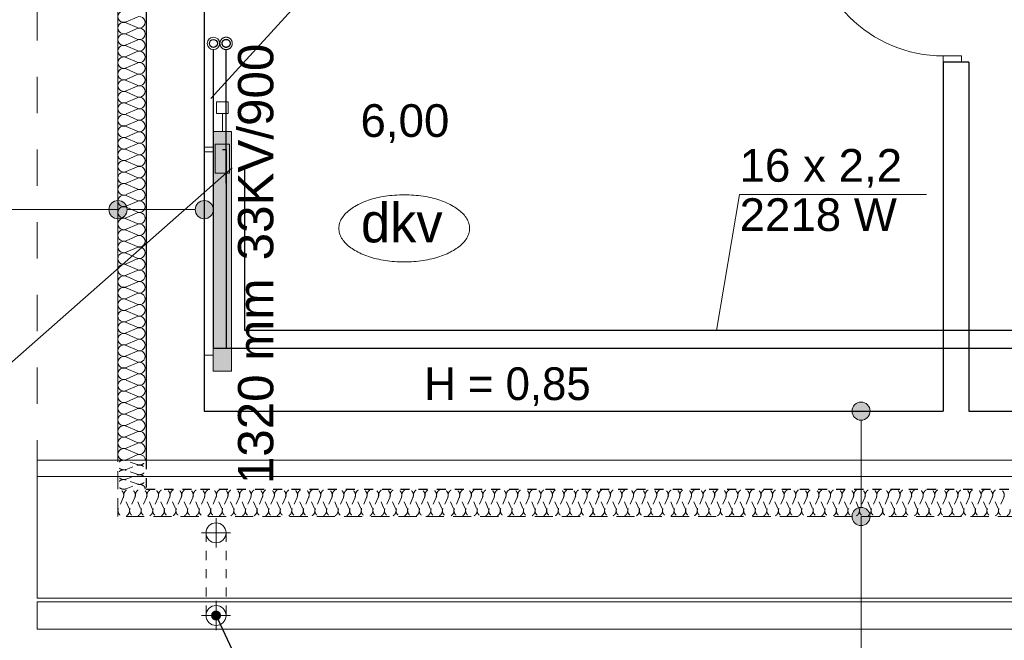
# Model space of a CAD drawing. Header units: millimetres. Extents: x -17429 to 155243, y -2908 to 188569.
# Tile 86 of 113: x -11602 to -6180, y 130634 to 134050. Entities that reach past the tile are written whole.
import ezdxf
from ezdxf.lldxf.tags import DXFTag

# ---------------------------------------------------------------- set-up
doc = ezdxf.new("R2010")
doc.units = ezdxf.units.MM
doc.header["$MEASUREMENT"] = 0
for name, pattern in [('Hidden Line', [100, 50, -50]), ('Hidden Line copy', [80, 40, -40]), ('Krawędzie ukryte', [150, 100, -50]), ('PHANTOM', [2.5, 1.25, -0.25, 0.25, -0.25, 0.25, -0.25]), ('Przerywana', [400, 200, -200])]:
    doc.linetypes.add(name, pattern=pattern)
doc.layers.get('0').update_dxf_attribs({"lineweight": 5})
for name, color, linetype in [('#podkład', 252, 'Continuous'), ('Arch ocieplenie', 252, 'Continuous'), ('Arch opisy', 252, 'Continuous'), ('IS_Armatura_podłączeniowa_grz._dolnozas.', 255, 'SOLID'), ('IS_Armatura_Therm', 7, 'SOLID'), ('IS_Grafika', 7, 'SOLID'), ('IS_Grzejniki_Plan_rzut', 7, 'SOLID'), ('IS_Opisy_działek_Therm', 7, 'SOLID'), ('IS_Powrót', 5, 'DASH'), ('IS_Text_Armatury_Therm', 7, 'Continuous'), ('IS_Text_Odbiornikow_Therm', 7, 'Continuous'), ('IS_Zasilanie', 1, 'SOLID')]:
    doc.layers.add(name, color=color, linetype=linetype)
doc.layers.add('arch izolacje_Nr_Pióra__3', color=7, linetype='Continuous', lineweight=13, true_color=0xff6600)
doc.layers.add('Arch ocieplenie_Nr_Pióra__22', color=7, linetype='Continuous', lineweight=9, true_color=0x7f7f7f)
for name, color, linetype, lineweight in [('Arch opisy_Nr_Pióra__1', 252, 'Continuous', 25), ('Arch opisy_Nr_Pióra__21', 252, 'Continuous', 13), ('INWENT DACH_Nr_Pióra__21', 7, 'Continuous', 13), ('INWENT ODWODNIENIE_Nr_Pióra__21', 252, 'Continuous', 13), ('INWENT OPISY_Nr_Pióra__21', 252, 'Continuous', 13), ('INWENT. DRZWI_Nr_Pióra__21', 7, 'Continuous', 13), ('INWENT.ŚCIANY_Nr_Pióra__1', 252, 'Continuous', 25)]:
    doc.layers.add(name, color=color, linetype=linetype, lineweight=lineweight)
doc.styles.add('GENERATED_STYLE_2', font='txt')
doc.styles.add('GENERATED_STYLE_6', font='txt')
doc.styles.add('MtXpl_Arial', font='txt', dxfattribs={"height": 0.2})
doc.styles.get("Standard").update_dxf_attribs({"font": 'arial.ttf', "bigfont": 'BIGFONT.SHX'})
tags = doc.linetypes.add('DASH', pattern=[15, 10, -5]).pattern_tags.tags
tags[6:7] = [DXFTag(74, 4), DXFTag(75, 0), DXFTag(340, '0'), DXFTag(46, 0.0), DXFTag(50, 0.0), DXFTag(44, 0.0), DXFTag(45, 0.0)]
tags[4:5] = [DXFTag(74, 4), DXFTag(75, 0), DXFTag(340, '0'), DXFTag(46, 0.0), DXFTag(50, 0.0), DXFTag(44, 0.0), DXFTag(45, 0.0)]
tags = doc.linetypes.add('SOLID', pattern=[10, 10, 0]).pattern_tags.tags
tags[6:7] = [DXFTag(74, 4), DXFTag(75, 0), DXFTag(340, '0'), DXFTag(46, 0.0), DXFTag(50, 0.0), DXFTag(44, 0.0), DXFTag(45, 0.0)]
tags[4:5] = [DXFTag(74, 4), DXFTag(75, 0), DXFTag(340, '0'), DXFTag(46, 0.0), DXFTag(50, 0.0), DXFTag(44, 0.0), DXFTag(45, 0.0)]
doc.dimstyles.new('GENERATED_STYLE__6', dxfattribs={"dimtxt": 0.18, "dimasz": 109.44, "dimexe": 0.18, "dimexo": 0.0625, "dimgap": 0.09, "dimtad": 0, "dimtih": 1, "dimtoh": 1, "dimdec": 4, "dimzin": 0, "dimdsep": 46, "dimcen": 0.09, "dimadec": 0, "dimazin": 0, "dimtfac": 1, "dimtdec": 4, "dimtmove": 0, "dimatfit": 3, "dimldrblk": 'ARROWHEAD_11', "dimfxl": 1, "dimtolj": 1, "dimtzin": 0, "dimarcsym": 0})

# ---------------------------------------------------------------- blocks, each defined once
blk = doc.blocks.new('gb')
at = {"layer": 'Arch opisy_Nr_Pióra__1', "color": 252, "linetype": 'Continuous', "insert": (-13555.8, 120269.1), "char_height": 250.0091, "width": 12153.979, "attachment_point": 7, "style": 'GENERATED_STYLE_6'}
blk.add_mtext('    {\\W0.7; }\\H0.9599650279x;2.1{\\W0.7;^I\\W0.8;klatka schodowa^I\\W0.7; \\W0.9; 29,11 m\\A1;\\S2^  ;   30,19 m\\S2^  ;}\\A1;\\P     2.2^Ikomunikacja^I  2,53 m\\S2^  ;  2,53 m\\S2^  ;         \\P     2.3^Ipom. gosp.^I  3,44 m\\S2^  ;  3,44 m\\S2^  ;     \\P     2.4^Ipom. gosp.^I  3,86 m\\S2^  ;  3,86 m\\S2^  ;     \\P     2.5^Ipom. gosp.^I  7,05 m\\S2^  ;  10,90 m\\S2^  ;     \\P     2.6^Iświetlica^I^I101,55 m\\S2^  ;^I  126,71 m\\S2^  ;     \\P     2.7^Iświetlica^I^I32,27 m\\S2^  ;^I  41,52 m\\S2^  ;     \\P     2.8^Ikomunikacja^I  6,75 m\\S2^  ;  6,75 m\\S2^  ;     \\P     2.9^Ikomunikacja^I10,06 m\\S2^  ;^I  10,06 m\\S2^  ;     \\P    2.10^Iarchiwum^I^I15,79 m\\S2^  ;^I  25,02 m\\S2^  ;     \\P    2.11^I{\\W0.7;sala przedszkolna}^I26,41 m\\S2^  ;^I  31,52 m\\S2^  ;     \\P    2.12^I{\\W0.7;sala przedszkolna}^I30,09 m\\S2^  ;^I  36,43 m\\S2^  ;     \\P    2.13^I{\\W0.7;sala przedszkolna}^I72,36 m\\S2^  ;^I  95,47 m\\S2^  ;^I', dxfattribs=at)
blk = doc.blocks.new('Izolacja cieplna 14_120', base_point=(-10910.9, 131625.9))
at = {"layer": 'Arch ocieplenie_Nr_Pióra__22', "linetype": 'Continuous'}
for p, q in [((-11016.2, 134038.5), (-10955.6, 134064.9)), ((-10955.6, 134006.8), (-11016.2, 134033.2)), ((-11016.2, 133975.1), (-10955.6, 134001.5)), ((-10955.6, 133943.4), (-11016.2, 133969.8)), ((-11016.2, 133911.7), (-10955.6, 133938.1)), ((-10955.6, 133880), (-11016.2, 133906.3)), ((-11016.2, 133848.3), (-10955.6, 133874.6)), ((-10955.6, 133816.5), (-11016.2, 133842.9)), ((-11016.2, 133784.8), (-10955.6, 133811.2)), ((-10955.6, 133753.1), (-11016.2, 133779.5)), ((-11016.2, 133721.4), (-10955.6, 133747.8)), ((-10955.6, 133689.7), (-11016.2, 133716.1)), ((-11016.2, 133658), (-10955.6, 133684.4)), ((-10955.6, 133626.3), (-11016.2, 133652.7)), ((-11016.2, 133594.6), (-10955.6, 133621)), ((-10955.6, 133562.9), (-11016.2, 133589.2)), ((-11016.2, 133531.2), (-10955.6, 133557.5)), ((-10955.6, 133499.4), (-11016.2, 133525.8)), ((-11016.2, 133467.7), (-10955.6, 133494.1)), ((-10955.6, 133436), (-11016.2, 133462.4)), ((-11016.2, 133404.3), (-10955.6, 133430.7)), ((-10955.6, 133372.6), (-11016.2, 133399)), ((-11016.2, 133340.9), (-10955.6, 133367.3)), ((-10955.6, 133309.2), (-11016.2, 133335.6)), ((-11016.2, 133277.5), (-10955.6, 133303.8)), ((-10955.6, 133245.8), (-11016.2, 133272.1)), ((-11016.2, 133214), (-10955.6, 133240.4)), ((-10955.6, 133182.3), (-11016.2, 133208.7)), ((-11016.2, 133150.6), (-10955.6, 133177)), ((-10955.6, 133118.9), (-11016.2, 133145.3)), ((-11016.2, 133087.2), (-10955.6, 133113.6)), ((-10955.6, 133055.5), (-11016.2, 133081.9)), ((-11016.2, 133023.8), (-10955.6, 133050.2)), ((-10955.6, 132992.1), (-11016.2, 133018.5)), ((-11016.2, 132960.4), (-10955.6, 132986.7)), ((-10955.6, 132928.6), (-11016.2, 132955)), ((-11016.2, 132896.9), (-10955.6, 132923.3)), ((-10955.6, 132865.2), (-11016.2, 132891.6)), ((-11016.2, 132833.5), (-10955.6, 132859.9)), ((-10955.6, 132801.8), (-11016.2, 132828.2)), ((-11016.2, 132770.1), (-10955.6, 132796.5)), ((-10955.6, 132738.4), (-11016.2, 132764.8)), ((-11016.2, 132706.7), (-10955.6, 132733.1)), ((-10955.6, 132675), (-11016.2, 132701.3)), ((-11016.2, 132643.3), (-10955.6, 132669.6)), ((-10955.6, 132611.5), (-11016.2, 132637.9)), ((-11016.2, 132579.8), (-10955.6, 132606.2)), ((-10955.6, 132548.1), (-11016.2, 132574.5)), ((-11016.2, 132516.4), (-10955.6, 132542.8)), ((-10955.6, 132484.7), (-11016.2, 132511.1)), ((-11016.2, 132453), (-10955.6, 132479.4)), ((-10955.6, 132421.3), (-11016.2, 132447.7)), ((-11016.2, 132389.6), (-10955.6, 132416)), ((-10955.6, 132357.9), (-11016.2, 132384.2)), ((-11016.2, 132326.2), (-10955.6, 132352.5)), ((-10955.6, 132294.4), (-11016.2, 132320.8)), ((-11016.2, 132262.7), (-10955.6, 132289.1)), ((-10955.6, 132231), (-11016.2, 132257.4)), ((-11016.2, 132199.3), (-10955.6, 132225.7)), ((-10955.6, 132167.6), (-11016.2, 132194)), ((-11016.2, 132135.9), (-10955.6, 132162.3)), ((-10955.6, 132104.2), (-11016.2, 132130.6)), ((-11016.2, 132072.5), (-10955.6, 132098.8)), ((-10955.6, 132040.8), (-11016.2, 132067.1)), ((-11016.2, 132009), (-10955.6, 132035.4)), ((-10955.6, 131977.3), (-11016.2, 132003.7)), ((-11016.2, 131945.6), (-10955.6, 131972)), ((-10955.6, 131913.9), (-11016.2, 131940.3)), ((-11016.2, 131882.2), (-10955.6, 131908.6)), ((-10955.6, 131850.5), (-11016.2, 131876.9)), ((-11016.2, 131818.8), (-10955.6, 131845.2)), ((-10955.6, 131787.1), (-11016.2, 131813.5)), ((-11016.2, 131755.4), (-10955.6, 131781.7)), ((-10955.6, 131723.6), (-11016.2, 131750)), ((-11016.2, 131691.9), (-10955.6, 131718.3)), ((-10955.6, 131660.2), (-11016.2, 131686.6)), ((-11016.2, 131628.5), (-10955.6, 131654.9))]:
    blk.add_line(p, q, dxfattribs=at)
for centre, start_param, end_param in [((-11029, 134067.6), 4.299595, 8.266775), ((-11029, 134004.1), 4.299595, 8.266775), ((-10942.8, 134035.9), 1.158004, 5.125183), ((-10942.8, 133972.4), 1.158004, 5.125183), ((-11029, 133940.7), 4.299595, 8.266775), ((-10942.8, 133909), 1.158004, 5.125183), ((-11029, 133877.3), 4.299595, 8.266775), ((-10942.8, 133845.6), 1.158004, 5.125183), ((-11029, 133813.9), 4.299595, 8.266775), ((-11029, 133750.5), 4.299595, 8.266775), ((-10942.8, 133782.2), 1.158004, 5.125183), ((-11029, 133687), 4.299595, 8.266775), ((-10942.8, 133718.7), 1.158004, 5.125183), ((-11029, 133623.6), 4.299595, 8.266775), ((-10942.8, 133655.3), 1.158004, 5.125183), ((-10942.8, 133591.9), 1.158004, 5.125183), ((-11029, 133560.2), 4.299595, 8.266775), ((-10942.8, 133528.5), 1.158004, 5.125183), ((-11029, 133496.8), 4.299595, 8.266775), ((-10942.8, 133465.1), 1.158004, 5.125183), ((-11029, 133433.4), 4.299595, 8.266775), ((-11029, 133369.9), 4.299595, 8.266775), ((-10942.8, 133401.6), 1.158004, 5.125183), ((-11029, 133306.5), 4.299595, 8.266775), ((-10942.8, 133338.2), 1.158004, 5.125183), ((-11029, 133243.1), 4.299595, 8.266775), ((-10942.8, 133274.8), 1.158004, 5.125183), ((-10942.8, 133211.4), 1.158004, 5.125183), ((-11029, 133179.7), 4.299595, 8.266775), ((-10942.8, 133148), 1.158004, 5.125183), ((-11029, 133116.2), 4.299595, 8.266775), ((-10942.8, 133084.5), 1.158004, 5.125183), ((-11029, 133052.8), 4.299595, 8.266775), ((-11029, 132989.4), 4.299595, 8.266775), ((-10942.8, 133021.1), 1.158004, 5.125183), ((-11029, 132926), 4.299595, 8.266775), ((-10942.8, 132957.7), 1.158004, 5.125183), ((-10942.8, 132894.3), 1.158004, 5.125183), ((-11029, 132862.6), 4.299595, 8.266775), ((-10942.8, 132830.9), 1.158004, 5.125183), ((-11029, 132799.1), 4.299595, 8.266775), ((-10942.8, 132767.4), 1.158004, 5.125183), ((-11029, 132735.7), 4.299595, 8.266775), ((-10942.8, 132704), 1.158004, 5.125183), ((-11029, 132672.3), 4.299595, 8.266775), ((-11029, 132608.9), 4.299595, 8.266775), ((-10942.8, 132640.6), 1.158004, 5.125183), ((-11029, 132545.5), 4.299595, 8.266775), ((-10942.8, 132577.2), 1.158004, 5.125183), ((-10942.8, 132513.7), 1.158004, 5.125183), ((-11029, 132482), 4.299595, 8.266775), ((-10942.8, 132450.3), 1.158004, 5.125183), ((-11029, 132418.6), 4.299595, 8.266775), ((-10942.8, 132386.9), 1.158004, 5.125183), ((-11029, 132355.2), 4.299595, 8.266775), ((-10942.8, 132323.5), 1.158004, 5.125183), ((-11029, 132291.8), 4.299595, 8.266775), ((-11029, 132228.4), 4.299595, 8.266775), ((-10942.8, 132260.1), 1.158004, 5.125183), ((-11029, 132164.9), 4.299595, 8.266775), ((-10942.8, 132196.6), 1.158004, 5.125183), ((-10942.8, 132133.2), 1.158004, 5.125183), ((-11029, 132101.5), 4.299595, 8.266775), ((-10942.8, 132069.8), 1.158004, 5.125183), ((-11029, 132038.1), 4.299595, 8.266775), ((-10942.8, 132006.4), 1.158004, 5.125183), ((-11029, 131974.7), 4.299595, 8.266775), ((-10942.8, 131943), 1.158004, 5.125183), ((-11029, 131911.2), 4.299595, 8.266775), ((-11029, 131847.8), 4.299595, 8.266775), ((-10942.8, 131879.5), 1.158004, 5.125183), ((-11029, 131784.4), 4.299595, 8.266775), ((-10942.8, 131816.1), 1.158004, 5.125183), ((-10942.8, 131752.7), 1.158004, 5.125183), ((-11029, 131721), 4.299595, 8.266775), ((-10942.8, 131689.3), 1.158004, 5.125183), ((-11029, 131657.6), 4.299595, 8.266775), ((-10942.8, 131625.9), 3.141593, 5.125182)]:
    blk.add_ellipse(centre, major_axis=(-31.9, 0), ratio=0.994007, start_param=start_param, end_param=end_param, dxfattribs=at)
blk = doc.blocks.new('Izolacja cieplna 14_123', base_point=(32134.1, 131465.8))
at = {"layer": 'Arch ocieplenie_Nr_Pióra__22', "linetype": 'Hidden Line copy'}
for p, q in [((-11031.7, 131421.2), (-11058.2, 131360.5)), ((-10999.8, 131360.5), (-11026.3, 131421.2)), ((-10967.9, 131421.2), (-10994.4, 131360.5)), ((-10936, 131360.5), (-10962.5, 131421.2)), ((-10904.1, 131421.2), (-10930.6, 131360.5)), ((-10872.2, 131360.5), (-10898.7, 131421.2)), ((-10840.3, 131421.2), (-10866.8, 131360.5)), ((-10808.4, 131360.5), (-10834.9, 131421.2)), ((-10776.5, 131421.2), (-10803, 131360.5)), ((-10744.6, 131360.5), (-10771.1, 131421.2)), ((-10712.7, 131421.2), (-10739.2, 131360.5)), ((-10680.8, 131360.5), (-10707.3, 131421.2)), ((-10648.9, 131421.2), (-10675.4, 131360.5)), ((-10617, 131360.5), (-10643.5, 131421.2)), ((-10585.1, 131421.2), (-10611.6, 131360.5)), ((-10553.2, 131360.5), (-10579.7, 131421.2)), ((-10521.3, 131421.2), (-10547.8, 131360.5)), ((-10489.4, 131360.5), (-10515.9, 131421.2)), ((-10457.5, 131421.2), (-10484, 131360.5)), ((-10425.6, 131360.5), (-10452.1, 131421.2)), ((-10393.7, 131421.2), (-10420.2, 131360.5)), ((-10361.8, 131360.5), (-10388.3, 131421.2)), ((-10329.9, 131421.2), (-10356.4, 131360.5)), ((-10298, 131360.5), (-10324.5, 131421.2)), ((-10266.1, 131421.2), (-10292.6, 131360.5)), ((-10234.2, 131360.5), (-10260.7, 131421.2)), ((-10202.3, 131421.2), (-10228.8, 131360.5)), ((-10170.4, 131360.5), (-10196.9, 131421.2)), ((-10138.5, 131421.2), (-10165, 131360.5)), ((-10106.6, 131360.5), (-10133.1, 131421.2)), ((-10074.7, 131421.2), (-10101.2, 131360.5)), ((-10042.8, 131360.5), (-10069.3, 131421.2)), ((-10010.9, 131421.2), (-10037.4, 131360.5)), ((-9978.9, 131360.5), (-10005.5, 131421.2)), ((-9947, 131421.2), (-9973.6, 131360.5)), ((-9915.1, 131360.5), (-9941.7, 131421.2)), ((-9883.2, 131421.2), (-9909.8, 131360.5)), ((-9851.3, 131360.5), (-9877.9, 131421.2)), ((-9819.4, 131421.2), (-9846, 131360.5)), ((-9787.5, 131360.5), (-9814.1, 131421.2)), ((-9755.6, 131421.2), (-9782.2, 131360.5)), ((-9723.7, 131360.5), (-9750.3, 131421.2)), ((-9691.8, 131421.2), (-9718.4, 131360.5)), ((-9659.9, 131360.5), (-9686.5, 131421.2)), ((-9628, 131421.2), (-9654.6, 131360.5)), ((-9596.1, 131360.5), (-9622.7, 131421.2)), ((-9564.2, 131421.2), (-9590.8, 131360.5)), ((-9532.3, 131360.5), (-9558.9, 131421.2)), ((-9500.4, 131421.2), (-9527, 131360.5)), ((-9468.5, 131360.5), (-9495.1, 131421.2)), ((-9436.6, 131421.2), (-9463.2, 131360.5)), ((-9404.7, 131360.5), (-9431.3, 131421.2)), ((-9372.8, 131421.2), (-9399.4, 131360.5)), ((-9340.9, 131360.5), (-9367.5, 131421.2)), ((-9309, 131421.2), (-9335.6, 131360.5)), ((-9277.1, 131360.5), (-9303.7, 131421.2)), ((-9245.2, 131421.2), (-9271.7, 131360.5)), ((-9213.3, 131360.5), (-9239.8, 131421.2)), ((-9181.4, 131421.2), (-9207.9, 131360.5)), ((-9149.5, 131360.5), (-9176, 131421.2)), ((-9117.6, 131421.2), (-9144.1, 131360.5)), ((-9085.7, 131360.5), (-9112.2, 131421.2)), ((-9053.8, 131421.2), (-9080.3, 131360.5)), ((-9021.9, 131360.5), (-9048.4, 131421.2)), ((-8990, 131421.2), (-9016.5, 131360.5)), ((-8958.1, 131360.5), (-8984.6, 131421.2)), ((-8926.2, 131421.2), (-8952.7, 131360.5)), ((-8894.3, 131360.5), (-8920.8, 131421.2)), ((-8862.4, 131421.2), (-8888.9, 131360.5)), ((-8830.5, 131360.5), (-8857, 131421.2)), ((-8798.6, 131421.2), (-8825.1, 131360.5)), ((-8766.7, 131360.5), (-8793.2, 131421.2)), ((-8734.8, 131421.2), (-8761.3, 131360.5)), ((-8702.9, 131360.5), (-8729.4, 131421.2)), ((-8671, 131421.2), (-8697.5, 131360.5)), ((-8639.1, 131360.5), (-8665.6, 131421.2)), ((-8607.2, 131421.2), (-8633.7, 131360.5)), ((-8575.3, 131360.5), (-8601.8, 131421.2)), ((-8543.4, 131421.2), (-8569.9, 131360.5)), ((-8511.5, 131360.5), (-8538, 131421.2)), ((-8479.6, 131421.2), (-8506.1, 131360.5)), ((-8447.7, 131360.5), (-8474.2, 131421.2)), ((-8415.8, 131421.2), (-8442.3, 131360.5)), ((-8383.9, 131360.5), (-8410.4, 131421.2)), ((-8352, 131421.2), (-8378.5, 131360.5)), ((-8320.1, 131360.5), (-8346.6, 131421.2)), ((-8288.2, 131421.2), (-8314.7, 131360.5)), ((-8256.3, 131360.5), (-8282.8, 131421.2)), ((-8224.4, 131421.2), (-8250.9, 131360.5)), ((-8192.5, 131360.5), (-8219, 131421.2)), ((-8160.5, 131421.2), (-8187.1, 131360.5)), ((-8128.6, 131360.5), (-8155.2, 131421.2)), ((-8096.7, 131421.2), (-8123.3, 131360.5)), ((-8064.8, 131360.5), (-8091.4, 131421.2)), ((-8032.9, 131421.2), (-8059.5, 131360.5)), ((-8001, 131360.5), (-8027.6, 131421.2)), ((-7969.1, 131421.2), (-7995.7, 131360.5)), ((-7937.2, 131360.5), (-7963.8, 131421.2)), ((-7905.3, 131421.2), (-7931.9, 131360.5)), ((-7873.4, 131360.5), (-7900, 131421.2)), ((-7841.5, 131421.2), (-7868.1, 131360.5)), ((-7809.6, 131360.5), (-7836.2, 131421.2)), ((-7777.7, 131421.2), (-7804.3, 131360.5)), ((-7745.8, 131360.5), (-7772.4, 131421.2)), ((-7713.9, 131421.2), (-7740.5, 131360.5)), ((-7682, 131360.5), (-7708.6, 131421.2)), ((-7650.1, 131421.2), (-7676.7, 131360.5)), ((-7618.2, 131360.5), (-7644.8, 131421.2)), ((-7586.3, 131421.2), (-7612.9, 131360.5)), ((-7554.4, 131360.5), (-7581, 131421.2)), ((-7522.5, 131421.2), (-7549.1, 131360.5)), ((-7490.6, 131360.5), (-7517.2, 131421.2)), ((-7458.7, 131421.2), (-7485.3, 131360.5)), ((-7426.8, 131360.5), (-7453.3, 131421.2)), ((-7394.9, 131421.2), (-7421.4, 131360.5)), ((-7363, 131360.5), (-7389.5, 131421.2)), ((-7331.1, 131421.2), (-7357.6, 131360.5)), ((-7299.2, 131360.5), (-7325.7, 131421.2)), ((-7267.3, 131421.2), (-7293.8, 131360.5)), ((-7235.4, 131360.5), (-7261.9, 131421.2)), ((-7203.5, 131421.2), (-7230, 131360.5)), ((-7171.6, 131360.5), (-7198.1, 131421.2)), ((-7139.7, 131421.2), (-7166.2, 131360.5)), ((-7107.8, 131360.5), (-7134.3, 131421.2)), ((-7075.9, 131421.2), (-7102.4, 131360.5)), ((-7044, 131360.5), (-7070.5, 131421.2)), ((-7012.1, 131421.2), (-7038.6, 131360.5)), ((-6980.2, 131360.5), (-7006.7, 131421.2)), ((-6948.3, 131421.2), (-6974.8, 131360.5)), ((-6916.4, 131360.5), (-6942.9, 131421.2)), ((-6884.5, 131421.2), (-6911, 131360.5)), ((-6852.6, 131360.5), (-6879.1, 131421.2)), ((-6820.7, 131421.2), (-6847.2, 131360.5)), ((-6788.8, 131360.5), (-6815.3, 131421.2)), ((-6756.9, 131421.2), (-6783.4, 131360.5)), ((-6725, 131360.5), (-6751.5, 131421.2)), ((-6693.1, 131421.2), (-6719.6, 131360.5)), ((-6661.2, 131360.5), (-6687.7, 131421.2)), ((-6629.3, 131421.2), (-6655.8, 131360.5)), ((-6597.4, 131360.5), (-6623.9, 131421.2)), ((-6565.5, 131421.2), (-6592, 131360.5)), ((-6533.6, 131360.5), (-6560.1, 131421.2)), ((-6501.7, 131421.2), (-6528.2, 131360.5)), ((-6469.8, 131360.5), (-6496.3, 131421.2)), ((-6437.9, 131421.2), (-6464.4, 131360.5)), ((-6406, 131360.5), (-6432.5, 131421.2)), ((-6374, 131421.2), (-6400.6, 131360.5)), ((-6342.1, 131360.5), (-6368.7, 131421.2)), ((-6310.2, 131421.2), (-6336.8, 131360.5)), ((-6278.3, 131360.5), (-6304.9, 131421.2)), ((-6246.4, 131421.2), (-6273, 131360.5)), ((-6214.5, 131360.5), (-6241.1, 131421.2)), ((-6182.6, 131421.2), (-6209.2, 131360.5))]:
    blk.add_line(p, q, dxfattribs=at)
for centre, start, end in [((-11060.9, 131434), 336.3487, 90), ((-10997.1, 131434), 336.3487, 203.6513), ((-10933.3, 131434), 336.3487, 203.6513), ((-10869.5, 131434), 336.3487, 203.6513), ((-10805.7, 131434), 336.3487, 203.6513), ((-10741.9, 131434), 336.3487, 203.6513), ((-10678.1, 131434), 336.3487, 203.6513), ((-10614.3, 131434), 336.3487, 203.6513), ((-10550.5, 131434), 336.3487, 203.6513), ((-10486.7, 131434), 336.3487, 203.6513), ((-10422.9, 131434), 336.3487, 203.6513), ((-10359.1, 131434), 336.3487, 203.6513), ((-10295.3, 131434), 336.3487, 203.6513), ((-10231.5, 131434), 336.3487, 203.6513), ((-10167.7, 131434), 336.3487, 203.6513), ((-10103.9, 131434), 336.3487, 203.6513), ((-10040.1, 131434), 336.3487, 203.6513), ((-9976.3, 131434), 336.3487, 203.6513), ((-9912.5, 131434), 336.3487, 203.6513), ((-9848.7, 131434), 336.3487, 203.6513), ((-9784.9, 131434), 336.3487, 203.6513), ((-9721.1, 131434), 336.3487, 203.6513), ((-9657.3, 131434), 336.3487, 203.6513), ((-9593.4, 131434), 336.3487, 203.6513), ((-9529.6, 131434), 336.3487, 203.6513), ((-9465.8, 131434), 336.3487, 203.6513), ((-9402, 131434), 336.3487, 203.6513), ((-9338.2, 131434), 336.3487, 203.6513), ((-9274.4, 131434), 336.3487, 203.6513), ((-9210.6, 131434), 336.3487, 203.6513), ((-9146.8, 131434), 336.3487, 203.6513), ((-9083, 131434), 336.3487, 203.6513), ((-9019.2, 131434), 336.3487, 203.6513), ((-8955.4, 131434), 336.3487, 203.6513), ((-8891.6, 131434), 336.3487, 203.6513), ((-8827.8, 131434), 336.3487, 203.6513), ((-8764, 131434), 336.3487, 203.6513), ((-8700.2, 131434), 336.3487, 203.6513), ((-8636.4, 131434), 336.3487, 203.6513), ((-8572.6, 131434), 336.3487, 203.6513), ((-8508.8, 131434), 336.3487, 203.6513), ((-8445, 131434), 336.3487, 203.6513), ((-8381.2, 131434), 336.3487, 203.6513), ((-8317.4, 131434), 336.3487, 203.6513), ((-8253.6, 131434), 336.3487, 203.6513), ((-8189.8, 131434), 336.3487, 203.6513), ((-8126, 131434), 336.3487, 203.6513), ((-8062.2, 131434), 336.3487, 203.6513), ((-7998.4, 131434), 336.3487, 203.6513), ((-7934.6, 131434), 336.3487, 203.6513), ((-7870.8, 131434), 336.3487, 203.6513), ((-7806.9, 131434), 336.3487, 203.6513), ((-7743.1, 131434), 336.3487, 203.6513), ((-7679.3, 131434), 336.3487, 203.6513), ((-7615.5, 131434), 336.3487, 203.6513), ((-7551.7, 131434), 336.3487, 203.6513), ((-7487.9, 131434), 336.3487, 203.6513), ((-7424.1, 131434), 336.3487, 203.6513), ((-7360.3, 131434), 336.3487, 203.6513), ((-7296.5, 131434), 336.3487, 203.6513), ((-7232.7, 131434), 336.3487, 203.6513), ((-7168.9, 131434), 336.3487, 203.6513), ((-7105.1, 131434), 336.3487, 203.6513), ((-7041.3, 131434), 336.3487, 203.6513), ((-6977.5, 131434), 336.3487, 203.6513), ((-6913.7, 131434), 336.3487, 203.6513), ((-6849.9, 131434), 336.3487, 203.6513), ((-6786.1, 131434), 336.3487, 203.6513), ((-6722.3, 131434), 336.3487, 203.6513), ((-6658.5, 131434), 336.3487, 203.6513), ((-6594.7, 131434), 336.3487, 203.6513), ((-6530.9, 131434), 336.3487, 203.6513), ((-6467.1, 131434), 336.3487, 203.6513), ((-6403.3, 131434), 336.3487, 203.6513), ((-6339.5, 131434), 336.3487, 203.6513), ((-6275.7, 131434), 336.3487, 203.6513), ((-6211.9, 131434), 336.3487, 203.6513), ((-11029, 131347.8), 156.3487, 23.6512), ((-10965.2, 131347.8), 156.3487, 23.6512), ((-10901.4, 131347.8), 156.3487, 23.6512), ((-10837.6, 131347.8), 156.3487, 23.6512), ((-10773.8, 131347.8), 156.3487, 23.6512), ((-10710, 131347.8), 156.3487, 23.6512), ((-10646.2, 131347.8), 156.3487, 23.6512), ((-10582.4, 131347.8), 156.3487, 23.6512), ((-10518.6, 131347.8), 156.3487, 23.6512), ((-10454.8, 131347.8), 156.3487, 23.6512), ((-10391, 131347.8), 156.3487, 23.6512), ((-10327.2, 131347.8), 156.3487, 23.6512), ((-10263.4, 131347.8), 156.3487, 23.6512), ((-10199.6, 131347.8), 156.3487, 23.6512), ((-10135.8, 131347.8), 156.3487, 23.6512), ((-10072, 131347.8), 156.3487, 23.6512), ((-10008.2, 131347.8), 156.3487, 23.6512), ((-9944.4, 131347.8), 156.3487, 23.6512), ((-9880.6, 131347.8), 156.3487, 23.6512), ((-9816.8, 131347.8), 156.3487, 23.6512), ((-9753, 131347.8), 156.3487, 23.6512), ((-9689.2, 131347.8), 156.3487, 23.6512), ((-9625.3, 131347.8), 156.3487, 23.6512), ((-9561.5, 131347.8), 156.3487, 23.6512), ((-9497.7, 131347.8), 156.3487, 23.6512), ((-9433.9, 131347.8), 156.3487, 23.6512), ((-9370.1, 131347.8), 156.3487, 23.6512), ((-9306.3, 131347.8), 156.3487, 23.6512), ((-9242.5, 131347.8), 156.3487, 23.6512), ((-9178.7, 131347.8), 156.3487, 23.6512), ((-9114.9, 131347.8), 156.3487, 23.6512), ((-9051.1, 131347.8), 156.3487, 23.6512), ((-8987.3, 131347.8), 156.3487, 23.6512), ((-8923.5, 131347.8), 156.3487, 23.6512), ((-8859.7, 131347.8), 156.3487, 23.6512), ((-8795.9, 131347.8), 156.3487, 23.6512), ((-8732.1, 131347.8), 156.3487, 23.6512), ((-8668.3, 131347.8), 156.3487, 23.6512), ((-8604.5, 131347.8), 156.3487, 23.6512), ((-8540.7, 131347.8), 156.3487, 23.6512), ((-8476.9, 131347.8), 156.3487, 23.6512), ((-8413.1, 131347.8), 156.3487, 23.6512), ((-8349.3, 131347.8), 156.3487, 23.6512), ((-8285.5, 131347.8), 156.3487, 23.6512), ((-8221.7, 131347.8), 156.3487, 23.6512), ((-8157.9, 131347.8), 156.3487, 23.6512), ((-8094.1, 131347.8), 156.3487, 23.6512), ((-8030.3, 131347.8), 156.3487, 23.6512), ((-7966.5, 131347.8), 156.3487, 23.6512), ((-7902.7, 131347.8), 156.3487, 23.6512), ((-7838.9, 131347.8), 156.3487, 23.6512), ((-7775, 131347.8), 156.3487, 23.6512), ((-7711.2, 131347.8), 156.3487, 23.6512), ((-7647.4, 131347.8), 156.3487, 23.6512), ((-7583.6, 131347.8), 156.3487, 23.6512), ((-7519.8, 131347.8), 156.3487, 23.6512), ((-7456, 131347.8), 156.3487, 23.6512), ((-7392.2, 131347.8), 156.3487, 23.6512), ((-7328.4, 131347.8), 156.3487, 23.6512), ((-7264.6, 131347.8), 156.3487, 23.6512), ((-7200.8, 131347.8), 156.3487, 23.6512), ((-7137, 131347.8), 156.3487, 23.6512), ((-7073.2, 131347.8), 156.3487, 23.6512), ((-7009.4, 131347.8), 156.3487, 23.6512), ((-6945.6, 131347.8), 156.3487, 23.6512), ((-6881.8, 131347.8), 156.3487, 23.6512), ((-6818, 131347.8), 156.3487, 23.6512), ((-6754.2, 131347.8), 156.3487, 23.6512), ((-6690.4, 131347.8), 156.3487, 23.6512), ((-6626.6, 131347.8), 156.3487, 23.6512), ((-6562.8, 131347.8), 156.3487, 23.6512), ((-6499, 131347.8), 156.3487, 23.6512), ((-6435.2, 131347.8), 156.3487, 23.6512), ((-6371.4, 131347.8), 156.3487, 23.6512), ((-6307.6, 131347.8), 156.3487, 23.6512), ((-6243.8, 131347.8), 156.3487, 23.6512), ((-6180, 131347.8), 156.3487, 23.6512)]:
    blk.add_arc(centre, 31.9, start, end, dxfattribs=at)
blk = doc.blocks.new('Izolacja cieplna 14_124', base_point=(-10910.9, 131465.9))
at = {"layer": 'Arch ocieplenie_Nr_Pióra__22', "linetype": 'Hidden Line copy'}
for p, q in [((-10955.6, 131601.4), (-11016.2, 131623.6)), ((-11016.2, 131574.8), (-10955.6, 131596.9)), ((-10955.6, 131548.1), (-11016.2, 131570.3)), ((-11016.2, 131521.4), (-10955.6, 131543.6)), ((-10955.6, 131494.8), (-11016.2, 131516.9)), ((-11016.2, 131468.1), (-10955.6, 131490.3))]:
    blk.add_line(p, q, dxfattribs=at)
for centre, start_param, end_param in [((-11029, 131599.2), 4.299595, 8.266775), ((-10942.8, 131625.9), 1.158004, 3.141593), ((-10942.8, 131572.5), 1.158004, 5.125183), ((-11029, 131545.9), 4.299595, 8.266775), ((-10942.8, 131519.2), 1.158004, 5.125183), ((-11029, 131492.5), 4.299595, 8.266775), ((-10942.8, 131465.9), 3.141593, 5.125182)]:
    blk.add_ellipse(centre, major_axis=(-31.9, 0), ratio=0.835901, start_param=start_param, end_param=end_param, dxfattribs=at)
blk = doc.blocks.new('Linia_126', base_point=(-6968.7, 131315.9))
at = {"layer": 'Arch opisy_Nr_Pióra__21', "linetype": 'Continuous'}
blk.add_line((-6968.7, 131315.9), (-6968.7, 130136.8), dxfattribs=at)
blk.add_circle((-6968.7, 129836.8), 300, dxfattribs=at)
blk = doc.blocks.new('Linia_127', base_point=(-6968.7, 131895.9))
at = {"layer": 'Arch opisy_Nr_Pióra__21', "linetype": 'Continuous'}
for points in [[(-6918.7, 131895.9), (-6922.5, 131915), (-6933.4, 131931.2), (-6949.6, 131942), (-6968.7, 131945.9), (-6987.9, 131942), (-7004.1, 131931.2), (-7014.9, 131915), (-7018.7, 131895.9), (-7014.9, 131876.7), (-7004.1, 131860.5), (-6987.9, 131849.7), (-6968.7, 131845.9), (-6949.6, 131849.7), (-6933.4, 131860.5), (-6922.5, 131876.7)], [(-6918.7, 131315.9), (-6922.5, 131335), (-6933.4, 131351.2), (-6949.6, 131362), (-6968.7, 131365.9), (-6987.9, 131362), (-7004.1, 131351.2), (-7014.9, 131335), (-7018.7, 131315.9), (-7014.9, 131296.7), (-7004.1, 131280.5), (-6987.9, 131269.7), (-6968.7, 131265.9), (-6949.6, 131269.7), (-6933.4, 131280.5), (-6922.5, 131296.7)]]:
    blk.add_hatch(color=256, dxfattribs=at).paths.add_polyline_path(points, flags=0)
blk.add_line((-6968.7, 131845.9), (-6968.7, 131365.9), dxfattribs=at)
for centre in [(-6968.7, 131895.9), (-6968.7, 131315.9)]:
    blk.add_circle(centre, 50, dxfattribs=at)
blk = doc.blocks.new('Linia_128', base_point=(-11060.9, 133004.8))
at = {"layer": 'Arch opisy_Nr_Pióra__21', "linetype": 'Continuous'}
blk.add_line((-11060.9, 133004.8), (-12240, 133004.8), dxfattribs=at)
blk.add_circle((-12540, 133004.8), 300, dxfattribs=at)
blk = doc.blocks.new('Linia_129', base_point=(-10585.9, 133004.8))
at = {"layer": 'Arch opisy_Nr_Pióra__21', "linetype": 'Continuous'}
for points in [[(-11010.9, 133004.8), (-11014.7, 133023.9), (-11025.6, 133040.2), (-11041.8, 133051), (-11060.9, 133054.8), (-11080.1, 133051), (-11096.3, 133040.2), (-11107.1, 133023.9), (-11110.9, 133004.8), (-11107.1, 132985.7), (-11096.3, 132969.5), (-11080.1, 132958.6), (-11060.9, 132954.8), (-11041.8, 132958.6), (-11025.6, 132969.5), (-11014.7, 132985.7)], [(-10535.9, 133004.8), (-10539.7, 133023.9), (-10550.6, 133040.2), (-10566.8, 133051), (-10585.9, 133054.8), (-10605.1, 133051), (-10621.3, 133040.2), (-10632.1, 133023.9), (-10635.9, 133004.8), (-10632.1, 132985.7), (-10621.3, 132969.5), (-10605.1, 132958.6), (-10585.9, 132954.8), (-10566.8, 132958.6), (-10550.6, 132969.5), (-10539.7, 132985.7)]]:
    blk.add_hatch(color=256, dxfattribs=at).paths.add_polyline_path(points, flags=0)
blk.add_line((-10635.9, 133004.8), (-11010.9, 133004.8), dxfattribs=at)
for centre in [(-11060.9, 133004.8), (-10585.9, 133004.8)]:
    blk.add_circle(centre, 50, dxfattribs=at)
blk = doc.blocks.new('ARROWHEAD_11')
at = {"color": 0, "linetype": 'Continuous', "lineweight": 0}
blk.add_line((0, 0), (-1, 0), dxfattribs=at)
at = {"color": 0, "linetype": 'Continuous', "lineweight": 0, "const_width": 0.25, "flags": 128}
blk.add_lwpolyline([(-0.125, 0, 1), (0.125, 0, 1)], format="xyb", close=True, dxfattribs=at)
blk = doc.blocks.new('piwnica')
at = {"layer": 'arch izolacje_Nr_Pióra__3', "color": 252, "linetype": 'Continuous'}
blk.add_line((-11060.9, 131625.9), (-11060.9, 138105.9), dxfattribs=at)
at = {"layer": 'arch izolacje_Nr_Pióra__3', "color": 252, "linetype": 'Krawędzie ukryte'}
for p, q in [((-11060.9, 131315.9), (-11060.9, 131625.9)), ((32134.1, 131315.9), (-11060.9, 131315.9))]:
    blk.add_line(p, q, dxfattribs=at)
at = {"layer": 'INWENT DACH_Nr_Pióra__21', "color": 252, "linetype": 'Przerywana'}
blk.add_line((-11505.9, 142935.9), (-11505.9, 131625.9), dxfattribs=at)
at = {"layer": 'INWENT DACH_Nr_Pióra__21', "color": 252, "linetype": 'Continuous'}
for p, q in [((-11505.9, 131625.9), (32584.1, 131625.9)), ((-11505.9, 131625.9), (-11505.9, 130865.9)), ((-11505.9, 131535.9), (32584.1, 131535.9)), ((-11505.9, 130865.9), (32584.1, 130865.9)), ((-11505.9, 130845.9), (32584.1, 130845.9)), ((-11505.9, 130695.9), (32584.1, 130695.9))]:
    blk.add_line(p, q, dxfattribs=at)
at = {"layer": 'INWENT ODWODNIENIE_Nr_Pióra__21', "color": 252, "linetype": 'Continuous'}
for p, q in [((-10520.9, 131145.9), (-10520.9, 131305.9)), ((-10600.9, 131225.9), (-10440.9, 131225.9)), ((-11505.9, 130845.9), (-11505.9, 130695.9)), ((-10520.9, 130690.9), (-10520.9, 130850.9)), ((-10600.9, 130770.9), (-10440.9, 130770.9))]:
    blk.add_line(p, q, dxfattribs=at)
at = {"layer": 'INWENT ODWODNIENIE_Nr_Pióra__21', "color": 252, "linetype": 'Hidden Line'}
for p, q in [((-10575.9, 131225.9), (-10575.9, 130770.9)), ((-10465.9, 131225.9), (-10465.9, 130770.9))]:
    blk.add_line(p, q, dxfattribs=at)
at = {"layer": 'INWENT ODWODNIENIE_Nr_Pióra__21', "color": 252, "linetype": 'Continuous'}
for centre in [(-10520.9, 131225.9), (-10520.9, 130770.9)]:
    blk.add_circle(centre, 55, dxfattribs=at)
at = {"layer": 'INWENT. DRZWI_Nr_Pióra__21', "color": 252, "linetype": 'Continuous'}
for p, q in [((-6515.9, 133850.9), (-6515.9, 133815.9)), ((-6515.9, 133850.9), (-6415.9, 133850.9)), ((-6415.9, 133850.9), (-6415.9, 133815.9))]:
    blk.add_line(p, q, dxfattribs=at)
blk.add_arc((-6515.9, 134580.9), 730, 180, 270, dxfattribs=at)
at = {"layer": 'INWENT.ŚCIANY_Nr_Pióra__1', "color": 252, "linetype": 'Continuous'}
for p, q in [((-10905.9, 136425.9), (-10905.9, 131625.9)), ((-10585.9, 136425.9), (-10585.9, 131895.9)), ((-6375.9, 133815.9), (-6515.9, 133815.9)), ((-6515.9, 133815.9), (-6515.9, 131895.9)), ((-6375.9, 133815.9), (-6375.9, 131895.9)), ((-10585.9, 131895.9), (-6515.9, 131895.9)), ((-6375.9, 131895.9), (-1685.9, 131895.9))]:
    blk.add_line(p, q, dxfattribs=at)
at = {"layer": 'INWENT.ŚCIANY_Nr_Pióra__1', "color": 252, "linetype": 'Hidden Line'}
for p, q in [((-10905.9, 131625.9), (-10905.9, 131465.9)), ((-10905.9, 131465.9), (31984.1, 131465.9))]:
    blk.add_line(p, q, dxfattribs=at)
at = {"layer": 'Arch ocieplenie', "color": 252, "linetype": 'Continuous', "lineweight": 9}
blk.add_blockref('Izolacja cieplna 14_120', (-10910.9, 131625.9), dxfattribs=at)
at = {"layer": 'Arch ocieplenie', "color": 252, "linetype": 'Hidden Line copy', "lineweight": 9}
for name, p in [('Izolacja cieplna 14_124', (-10910.9, 131465.9)), ('Izolacja cieplna 14_123', (32134.1, 131465.8))]:
    blk.add_blockref(name, p, dxfattribs=at)
at = {"layer": 'Arch opisy', "color": 252, "linetype": 'Continuous'}
for name, p in [('Linia_128', (-11060.9, 133004.8)), ('Linia_129', (-10585.9, 133004.8)), ('Linia_127', (-6968.7, 131895.9)), ('Linia_126', (-6968.7, 131315.9))]:
    blk.add_blockref(name, p, dxfattribs=at)
at = {"layer": 'INWENT OPISY_Nr_Pióra__21', "color": 252, "linetype": 'Continuous', "insert": (-8916, 132136.7), "char_height": 180, "attachment_point": 2, "style": 'GENERATED_STYLE_2'}
blk.add_mtext('{H = 0,85}', dxfattribs=at)
at = {"layer": 'INWENT OPISY_Nr_Pióra__21', "color": 252, "linetype": 'Continuous', "annotation_type": 0, "has_hookline": 1, "hookline_direction": 0, "text_width": 394.3}
blk.add_leader([(-10520.9, 130770.9), (-9706.6, 129027), (-9075.9, 129027.9)], dimstyle='GENERATED_STYLE__6', dxfattribs=at)

msp = doc.modelspace()

# ---------------------------------------------------------------- linework, layer by layer
at = {"layer": 'IS_Armatura_podłączeniowa_grz._dolnozas.', "color": 7, "lineweight": 0, "ltscale": 10}
for p, q in [((-10526, 133365.6), (-10526, 133205.6)), ((-10446, 133365.6), (-10526, 133365.6)), ((-10446, 133205.6), (-10446, 133365.6)), ((-10526, 133205.6), (-10446, 133205.6))]:
    msp.add_line(p, q, dxfattribs=at)
at = {"layer": 'IS_Armatura_Therm', "color": 7, "lineweight": 0, "ltscale": 10}
for p, q in [((-10453.5, 133598.1), (-10518.5, 133598.1)), ((-10518.5, 133598.1), (-10518.5, 133533.1)), ((-10453.5, 133533.1), (-10453.5, 133598.1)), ((-10518.5, 133533.1), (-10453.5, 133533.1)), ((-10486, 133435.6), (-10486, 133533.1))]:
    msp.add_line(p, q, dxfattribs=at)
at = {"layer": 'IS_Grafika', "color": 7, "lineweight": 5, "ltscale": 10}
for points, knots in [([(-9484.8, 133086.4), (-9502.5, 133086.4), (-9537.3, 133085.1), (-9588, 133079.3), (-9635.8, 133070.1), (-9680, 133057.6), (-9720.2, 133042.2), (-9755.8, 133024.1), (-9786.3, 133003.6), (-9811.2, 132980.9), (-9830, 132956.2), (-9841.9, 132929.6), (-9844.6, 132910.8), (-9844.6, 132901.6)], [0, 0, 0, 0, 53.206774, 104.286131, 152.960622, 198.951577, 242.000697, 281.900205, 318.538128, 351.968842, 382.520946, 410.942343, 438.528187, 438.528187, 438.528187, 438.528187]), ([(-9125, 132901.6), (-9125, 132910.8), (-9127.7, 132929.6), (-9139.6, 132956.2), (-9158.4, 132980.9), (-9183.3, 133003.6), (-9213.8, 133024.1), (-9249.4, 133042.2), (-9289.6, 133057.6), (-9333.8, 133070.1), (-9381.6, 133079.3), (-9432.3, 133085.1), (-9467.1, 133086.4), (-9484.8, 133086.4)], [0, 0, 0, 0, 27.585844, 56.00724, 86.559344, 119.990058, 156.627982, 196.52749, 239.576609, 285.567565, 334.242055, 385.321413, 438.528187, 438.528187, 438.528187, 438.528187]), ([(-9844.6, 132901.6), (-9844.6, 132892.4), (-9841.9, 132873.6), (-9830, 132847), (-9811.2, 132822.3), (-9786.3, 132799.6), (-9755.8, 132779.1), (-9720.2, 132761), (-9680, 132745.6), (-9635.8, 132733.1), (-9588, 132723.9), (-9537.3, 132718.1), (-9502.5, 132716.8), (-9484.8, 132716.8)], [0, 0, 0, 0, 27.585844, 56.00724, 86.559344, 119.990058, 156.627982, 196.52749, 239.576609, 285.567565, 334.242055, 385.321413, 438.528187, 438.528187, 438.528187, 438.528187]), ([(-9484.8, 132716.8), (-9467.1, 132716.8), (-9432.3, 132718.1), (-9381.6, 132723.9), (-9333.8, 132733.1), (-9289.6, 132745.6), (-9249.4, 132761), (-9213.8, 132779.1), (-9183.3, 132799.6), (-9158.4, 132822.3), (-9139.6, 132847), (-9127.7, 132873.6), (-9125, 132892.4), (-9125, 132901.6)], [0, 0, 0, 0, 53.206774, 104.286131, 152.960622, 198.951577, 242.000697, 281.900205, 318.538128, 351.968842, 382.520946, 410.942343, 438.528187, 438.528187, 438.528187, 438.528187])]:
    msp.add_open_spline(points, degree=3, knots=knots, dxfattribs=at)
at = {"layer": 'IS_Grzejniki_Plan_rzut', "color": 252, "lineweight": 0, "ltscale": 10}
for p, q in [((-10536, 133885.8), (-10536, 132115.6)), ((-10436, 133435.6), (-10536, 133435.6)), ((-10436, 132115.6), (-10436, 133435.6)), ((-10536, 133348.1), (-10586, 133348.1)), ((-10586, 133348.1), (-10586, 133323.1)), ((-10586, 133323.1), (-10536, 133323.1)), ((-10586, 132203.1), (-10586, 132228.1)), ((-10586, 132228.1), (-10585.9, 132228.1)), ((-10536, 132203.1), (-10586, 132203.1)), ((-10536, 132115.6), (-10436, 132115.6))]:
    msp.add_line(p, q, dxfattribs=at)
at = {"layer": 'IS_Grzejniki_Plan_rzut', "color": 252, "linetype": 'Continuous', "lineweight": 0, "ltscale": 10, "extrusion": (0, 0, -1)}
for points in [[(10436, 132115.6), (10536, 133435.6), (10536, 132115.6)], [(10536, 133435.6), (10436, 132115.6), (10436, 133435.6)]]:
    msp.add_solid(points, dxfattribs=at)
at = {"layer": 'IS_Opisy_działek_Therm', "color": 7, "lineweight": 5, "ltscale": 10}
for p, q in [((-10550.2, 133616.2), (-9862.9, 134368.5)), ((-10431.2, 133235.6), (-11982.9, 131868.8)), ((-7764.8, 132339.7), (-7637.7, 133088.9)), ((-7637.7, 133088.9), (-6607.7, 133088.9))]:
    msp.add_line(p, q, dxfattribs=at)
at = {"layer": 'IS_Powrót', "color": 5, "lineweight": 30, "ltscale": 20}
for p, q in [((-10535.4, 132239.7), (-10535.4, 133885.8)), ((-10486, 133335.6), (-10462.6, 133335.6)), ((-10462.6, 132239.7), (-10462.6, 133335.6)), ((-5270.9, 132239.7), (-10536, 132239.7))]:
    msp.add_line(p, q, dxfattribs=at)
at = {"layer": 'IS_Powrót', "color": 5, "lineweight": 0, "ltscale": 20}
msp.add_circle((-10535.4, 133919.9), 34.1, dxfattribs=at)
at = {"layer": 'IS_Powrót', "color": 5, "lineweight": 30, "ltscale": 20}
msp.add_circle((-10535.4, 133919.9), 22.1, dxfattribs=at)
at = {"layer": 'IS_Zasilanie', "color": 1, "lineweight": 30, "ltscale": 10}
for p, q in [((-10465.4, 133150.3), (-10465.4, 133885.8)), ((-10362.6, 132339.7), (-10362.6, 133235.6)), ((-5170.9, 132339.7), (-10362.6, 132339.7))]:
    msp.add_line(p, q, dxfattribs=at)
at = {"layer": 'IS_Zasilanie', "color": 1, "linetype": 'PHANTOM', "lineweight": 0, "ltscale": 250}
msp.add_circle((-10465.4, 133919.9), 34.1, dxfattribs=at)
at = {"layer": 'IS_Zasilanie', "color": 1, "linetype": 'PHANTOM', "lineweight": 30, "ltscale": 250}
msp.add_circle((-10465.4, 133919.9), 22.1, dxfattribs=at)

# ---------------------------------------------------------------- block references
at = {"layer": '#podkład'}
for name in ['piwnica', 'gb']:
    msp.add_blockref(name, (0, 0), dxfattribs=at)

# ---------------------------------------------------------------- texts
at = {"layer": 'IS_Grafika', "color": 7, "lineweight": 5, "ltscale": 10, "style": 'MtXpl_Arial'}
msp.add_text('dkv', height=216, dxfattribs=at).set_placement((-9722.7, 132824.6))
at = {"layer": 'IS_Opisy_działek_Therm', "color": 7, "lineweight": 5, "ltscale": 10, "char_height": 180}
for s, insert, attachment_point in [('\\fArial|b0|i0;16 x 2,2', (-7637.7, 133124.9), 7), ('\\fArial|b0|i0;2218 W', (-7637.7, 133067.3), 1)]:
    msp.add_mtext(s, dxfattribs=dict(at, insert=insert, attachment_point=attachment_point))
at = {"layer": 'IS_Text_Armatury_Therm', "color": 7, "linetype": 'SOLID', "ltscale": 10, "insert": (-9236, 133371.6), "char_height": 180, "attachment_point": 9}
msp.add_mtext('\\fArial|b0|i0;6,00  ', dxfattribs=at)
at = {"layer": 'IS_Text_Odbiornikow_Therm', "color": 7, "linetype": 'SOLID', "ltscale": 10, "char_height": 194.4, "rotation": 90}
for s, insert, attachment_point in [('\\fArial|b0|i0;33KV/900', (-10400, 132725.6), 1), ('\\fArial|b0|i0;1320 mm', (-10400, 132625.6), 3)]:
    msp.add_mtext(s, dxfattribs=dict(at, insert=insert, attachment_point=attachment_point))

doc.saveas('drawing.dxf')
